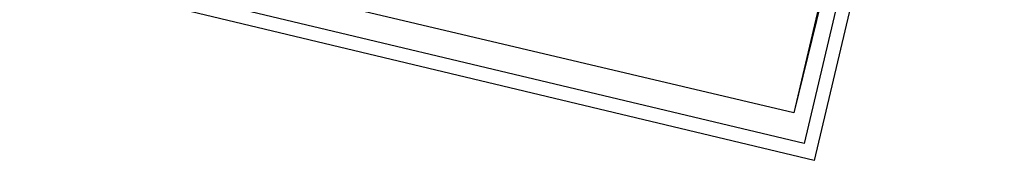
# Model space of a CAD drawing. Header units: feet. Extents: x -79 to 198, y -22 to 181.
# Tile 45 of 256: x 28.907 to 32.773, y 28.898 to 29.451. Entities that reach past the tile are written whole.
import ezdxf

# ---------------------------------------------------------------- set-up
doc = ezdxf.new("R2010")
doc.units = ezdxf.units.FT
doc.layers.add('A-LINEA', color=7, linetype='CONTINUOUS')
doc.layers.add('A-MURO-CONCRETO', color=8, linetype='CONTINUOUS')

msp = doc.modelspace()

# ---------------------------------------------------------------- linework, layer by layer
at = {"layer": 'A-LINEA'}
for points in [[(29.6533, 32.7911), (32.7733, 32.0578), (32.0267, 28.8978), (28.9067, 29.6444), (29.6533, 32.7911)], [(29.6933, 32.7378), (32.7067, 32.0178), (31.9867, 28.9644), (28.9733, 29.6844), (29.6933, 32.7378)], [(32.6, 31.8711), (31.9467, 29.0844), (29.1867, 29.7378), (29.8533, 32.5244), (32.6, 31.8711)], [(32.6, 31.8711), (31.9467, 29.0844), (29.1867, 29.7378), (29.8533, 32.5244), (32.6, 31.8711)]]:
    msp.add_lwpolyline(points, dxfattribs=at)
at = {"layer": 'A-MURO-CONCRETO'}
msp.add_lwpolyline([(29.1867, 29.7378), (32.1067, 29.7378), (31.9467, 29.0844), (29.1867, 29.7378), (29.1867, 29.7378)], dxfattribs=at)
msp.add_lwpolyline([(29.1867, 29.7378), (32.1067, 29.7378), (31.9467, 29.0844), (29.1867, 29.7378), (29.1867, 29.7378)], dxfattribs=at)

doc.saveas('drawing.dxf')
